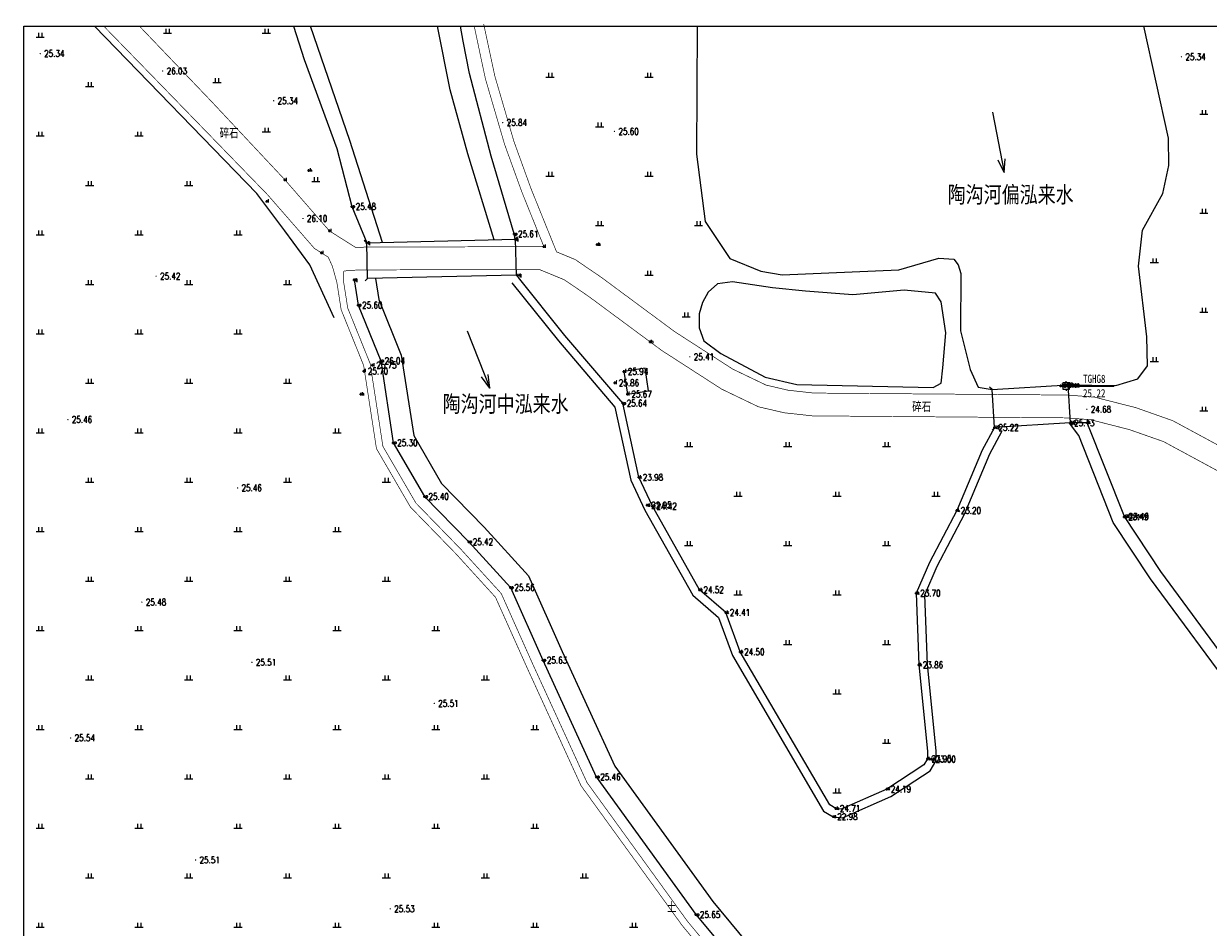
# Model space of a CAD drawing. Extents: x 475446 to 490894, y 3788879 to 3821323.
# Tile 5 of 75: x 475447 to 475626, y 3817744 to 3817881. Entities that reach past the tile are written whole.
import ezdxf
from ezdxf.enums import TextEntityAlignment as Align

# ---------------------------------------------------------------- set-up
doc = ezdxf.new("R2010")
doc.units = 0
doc.header["$LTSCALE"] = 0.5
doc.header["$PDMODE"] = 34
doc.header["$PDSIZE"] = 0.2
doc.linetypes.add('X3', pattern=[5, 4, -1])
doc.layers.get('0').update_dxf_attribs({"linetype": 'CONTINUOUS'})
doc.layers.add('ASSIST', color=7, linetype='CONTINUOUS', plot=False)
for name, color, linetype in [('DLSS', 4, 'CONTINUOUS'), ('DMTZ', 3, 'CONTINUOUS'), ('GCD', 1, 'CONTINUOUS'), ('JMD', 6, 'CONTINUOUS'), ('KZD', 1, 'CONTINUOUS'), ('SXSS', 5, 'CONTINUOUS'), ('ZBTZ', 3, 'CONTINUOUS'), ('zdh', 7, 'CONTINUOUS')]:
    doc.layers.add(name, color=color, linetype=linetype)
doc.styles.add('-仿宋_GB2312', font='simfang_0.ttf', dxfattribs={"width": 0.8})
doc.styles.add('HZ', font='rs.shx', dxfattribs={"width": 0.8, "bigfont": 'hztxt.shx'})
doc.styles.add('正等线体', font='simhei_0.ttf')
doc.linetypes.add('10421', pattern='A,2,[150,AAA.SHX,S=0.5,R=0,X=0,Y=0.5],1e-11', length=2)
doc.linetypes.add('10422', pattern='A,0.75,[150,AAA.SHX,S=0.5,R=0,X=0,Y=0.5],1.5,[177,AAA.SHX,S=1,R=0,X=0,Y=0.4],0.75', length=3)
doc.linetypes.add('833', pattern='A,2,[150,AAA.SHX,S=0.8,R=0,X=0,Y=0.8],2,[150,AAA.SHX,S=2,R=0,X=0,Y=2],1e-11', length=4)

# ---------------------------------------------------------------- blocks, each defined once
blk = doc.blocks.new('GC200')
at = {"linetype": 'Continuous', "const_width": 0.2, "flags": 128}
blk.add_lwpolyline([(-0.1, 0, 1), (0.1, 0, 1)], format="xyb", close=True, dxfattribs=at)
blk = doc.blocks.new('gc119')
for p, q in [((-1.25, 0), (1.25, 0)), ((-0.5, 1.3), (-0.5, 0)), ((0.5, 1.3), (0.5, 0))]:
    blk.add_line(p, q)
blk = doc.blocks.new('*U4')
at = {"linetype": 'Continuous'}
for points in [[(-0.15, 0), (-0.14, -0.06), (-0.14, 0.06)], [(-0.14, 0.06), (-0.11, -0.11), (-0.11, 0.11)], [(-0.11, -0.11), (-0.14, 0.06), (-0.14, -0.06)], [(-0.11, 0.11), (-0.06, -0.14), (-0.06, 0.14)], [(-0.06, -0.14), (-0.11, 0.11), (-0.11, -0.11)], [(-0.06, 0.14), (0, -0.15), (0, 0.15)], [(0, -0.15), (-0.06, 0.14), (-0.06, -0.14)], [(0, 0.15), (0.06, -0.14), (0.06, 0.14)], [(0.06, -0.14), (0, 0.15), (0, -0.15)], [(0.06, 0.14), (0.11, -0.11), (0.11, 0.11)], [(0.11, -0.11), (0.06, 0.14), (0.06, -0.14)], [(0.11, 0.11), (0.14, -0.06), (0.14, 0.06)], [(0.14, -0.06), (0.11, 0.11), (0.11, -0.11)], [(0.15, 0), (0.14, 0.06), (0.14, -0.06)]]:
    blk.add_solid(points, dxfattribs=at)
blk = doc.blocks.new('gc259')
at = {"linetype": 'Continuous', "flags": 128}
for points in [[(-1, 0), (-1.5, 0)], [(-1, -1), (1, -1), (1, 1), (-1, 1), (-1, -1)], [(0, 1), (0, 1.5)], [(1, 0), (1.5, 0)], [(0, -1), (0, -1.5)]]:
    blk.add_lwpolyline(points, dxfattribs=at)
at = {"linetype": 'Continuous'}
blk.add_circle((0, 0), 0.15, dxfattribs=at)
blk.add_point((0, 0), dxfattribs=at)
blk.add_blockref('*U4', (0, 0), dxfattribs=at)

msp = doc.modelspace()

# ---------------------------------------------------------------- linework, layer by layer
at = {"color": 3, "linetype": 'Continuous'}
for p, q in [((475593.71, 3817867.51), (475595.46, 3817858.32)), ((475595.46, 3817858.32), (475594.55, 3817860.21)), ((475595.46, 3817858.32), (475595.61, 3817860.41)), ((475514.01, 3817834.34), (475517.45, 3817825.64)), ((475517.45, 3817825.64), (475516.2, 3817827.33)), ((475517.45, 3817825.64), (475517.21, 3817827.73))]:
    msp.add_line(p, q, dxfattribs=at)
at = {"linetype": 'Continuous'}
msp.add_lwpolyline([(475446.79, 3817880.56), (475765.2, 3817880.56), (475765.2, 3817559.99), (475446.79, 3817559.99)], close=True, dxfattribs=at)
at = {"layer": 'ASSIST', "linetype": 'Continuous', "flags": 128}
for points in [[(475498.8, 3817847.68), (475521.33, 3817848.21), (475521.45, 3817842.78), (475498.93, 3817842.25)], [(475605.47, 3817820.35), (475593.99, 3817819.65), (475593.63, 3817825.43), (475605.11, 3817826.14)]]:
    msp.add_lwpolyline(points, close=True, dxfattribs=at)
at = {"layer": 'DLSS', "linetype": 'Continuous'}
for p, q in [((475498.8, 3817847.68), (475498.44, 3817848.03)), ((475521.33, 3817848.21), (475521.67, 3817848.57)), ((475521.45, 3817842.78), (475521.82, 3817842.43)), ((475498.93, 3817842.25), (475498.58, 3817841.89)), ((475605.11, 3817826.14), (475605.45, 3817826.51)), ((475593.63, 3817825.43), (475593.26, 3817825.77)), ((475593.99, 3817819.65), (475593.66, 3817819.27)), ((475605.47, 3817820.35), (475605.84, 3817820.02))]:
    msp.add_line(p, q, dxfattribs=at)
at = {"layer": 'DLSS', "linetype": 'Continuous', "const_width": 0.1, "flags": 128}
for points, elevation in [([(475458.91, 3817880.56), (475466.21, 3817873.06), (475483.78, 3817854.96), (475490.88, 3817846.82), (475492.97, 3817845.5)], 26.1), ([(475527.59, 3817846.31), (475523.71, 3817855.91), (475521.12, 3817863.07), (475518.23, 3817872.97), (475516.54, 3817880.86)], 25.84), ([(475495.3, 3817843.37), (475495.24, 3817842.89), (475495.29, 3817841.83), (475495.92, 3817837.79), (475499.33, 3817829.34), (475501.26, 3817816.8), (475506.26, 3817808.21), (475513.09, 3817801.19), (475519.2, 3817794.49), (475524.02, 3817783.69), (475532.2, 3817765.83), (475547.44, 3817744.77), (475560.56, 3817728.97), (475583.61, 3817704.99)], 26.09), ([(475495.3, 3817843.37), (475496.13, 3817843.51), (475498.86, 3817843.57), (475524.99, 3817843.63), (475528.77, 3817842.07), (475532.39, 3817839.6), (475543.54, 3817831.35), (475552.62, 3817825.49), (475558.2, 3817822.81), (475562.11, 3817821.9), (475566.4, 3817821.43), (475604.88, 3817821.13), (475608.57, 3817820.85), (475614.44, 3817819.35), (475619.63, 3817817.53), (475632.39, 3817810.63)], 26.1)]:
    msp.add_lwpolyline(points, dxfattribs=dict(at, elevation=elevation))
at = {"layer": 'DLSS', "linetype": 'X3', "const_width": 0.1, "flags": 128}
for points, elevation in [([(475464.32, 3817880.56), (475475.07, 3817869.32), (475486.39, 3817857.24), (475493.15, 3817849.48), (475497.1, 3817846.99), (475498.82, 3817847.03), (475525.67, 3817847.1)], 26.1), ([(475525.67, 3817847.1), (475522.33, 3817855.38), (475519.71, 3817862.61), (475516.79, 3817872.6), (475515.1, 3817880.56)], 25.84), ([(475527.59, 3817846.31), (475530.42, 3817845.14), (475534.39, 3817842.43), (475545.51, 3817834.2), (475554.31, 3817828.52), (475559.36, 3817826.1), (475562.7, 3817825.32), (475566.6, 3817824.89), (475605.02, 3817824.59), (475609.13, 3817824.28), (475615.45, 3817822.67), (475621.03, 3817820.7), (475634.17, 3817813.6), (475649.41, 3817803.45), (475664.16, 3817791.11), (475679.23, 3817776.23), (475688.21, 3817764.29), (475701.06, 3817740.87), (475716.02, 3817711.92), (475725.6, 3817697.95)], 26.1), ([(475492.97, 3817845.5), (475493.6, 3817844.11), (475494.28, 3817841.67), (475494.93, 3817837.52), (475498.34, 3817829.07), (475500.28, 3817816.46), (475505.44, 3817807.59), (475512.35, 3817800.49), (475518.33, 3817793.92), (475523.1, 3817783.27), (475531.31, 3817765.32), (475546.63, 3817744.15), (475559.8, 3817728.29), (475582.87, 3817704.28)], 26.09)]:
    msp.add_lwpolyline(points, dxfattribs=dict(at, elevation=elevation))
at = {"layer": 'DLSS', "linetype": 'Continuous'}
for points in [[(475498.8, 3817847.68), (475521.33, 3817848.21)], [(475521.45, 3817842.78), (475498.93, 3817842.25)], [(475593.63, 3817825.43), (475605.11, 3817826.14)], [(475605.47, 3817820.35), (475593.99, 3817819.65)]]:
    msp.add_lwpolyline(points, dxfattribs=at)
at = {"layer": 'DMTZ', "linetype": '10421', "flags": 128}
for points in [[(475493.85, 3817836.28), (475490.17, 3817844.36), (475486.38, 3817849.51), (475482.15, 3817855.17), (475457.5, 3817880.56)], [(475593.99, 3817819.65), (475592.14, 3817816.21), (475588.27, 3817807.06), (475584.15, 3817799.2), (475582.14, 3817794.54), (475582.53, 3817783.66), (475583.85, 3817770.58), (475583.82, 3817769.41), (475583.29, 3817768.49), (475577.67, 3817764.83), (475570.74, 3817761.77), (475569.95, 3817761.87), (475569.01, 3817762.42), (475555.44, 3817785.63), (475553.26, 3817791.6), (475549.27, 3817795.05), (475542.14, 3817807.72), (475540.07, 3817812.11), (475537.62, 3817823.34), (475528.85, 3817833.62), (475521.82, 3817842.43)], [(475671.52, 3817643.53), (475671.23, 3817643.97), (475670.71, 3817648.85), (475669.65, 3817662.05), (475669, 3817665.49), (475667.34, 3817667.26), (475661.65, 3817667.69), (475659.64, 3817668.22), (475657.74, 3817671.08), (475655.19, 3817683.87), (475653.77, 3817695.08), (475653.59, 3817708.47), (475655.19, 3817726.49), (475654.36, 3817732.82), (475652.53, 3817739.1), (475649.64, 3817744.98), (475645.21, 3817752.46), (475641.16, 3817763.77), (475636.64, 3817773.78), (475632.79, 3817779.44), (475619.24, 3817797.81), (475613.72, 3817806.16), (475608.07, 3817820.4), (475605.47, 3817820.35)]]:
    msp.add_lwpolyline(points, dxfattribs=at)
at = {"layer": 'DMTZ', "linetype": '10422', "flags": 128}
msp.add_lwpolyline([(475498.93, 3817842.25, 0, 0, 0), (475496.91, 3817842.08, 0.00000203, 0.00000203, 0)], format="xyseb", dxfattribs=at)
at = {"layer": 'JMD', "linetype": 'Continuous', "elevation": 25.94, "flags": 128}
msp.add_lwpolyline([(475537.81, 3817828.16), (475538.34, 3817824.73), (475541.55, 3817825.23), (475541.02, 3817828.66)], close=True, dxfattribs=at)
at = {"layer": 'KZD', "linetype": 'Continuous'}
msp.add_line((475606.12, 3817825.96, 25.22), (475612.12, 3817825.96, 25.22), dxfattribs=at)
at = {"layer": 'SXSS', "linetype": '833', "flags": 128}
for points in [[(475487.71, 3817880.56), (475489.31, 3817875.46), (475494.29, 3817861.98), (475496.53, 3817853.18), (475498.8, 3817847.68)], [(475548.91, 3817880.56), (475548.82, 3817861.1), (475550.11, 3817850.93), (475553.87, 3817845.29), (475558.57, 3817843.39), (475561.82, 3817842.8), (475579.51, 3817843.57), (475585.58, 3817845.36), (475587.81, 3817845.19), (475588.51, 3817844.35), (475588.89, 3817843), (475588.85, 3817834.34), (475590.32, 3817828.45), (475591.54, 3817825.77), (475593.63, 3817825.43)], [(475605.11, 3817826.14), (475612.41, 3817826.05), (475615.74, 3817827.06), (475617.19, 3817829.01), (475617.11, 3817833.43), (475615.81, 3817844.15), (475616.46, 3817849.58), (475619.5, 3817855.15), (475620.45, 3817859.42), (475620.37, 3817863.55), (475616.64, 3817880.56)]]:
    msp.add_lwpolyline(points, dxfattribs=at)
at = {"layer": 'SXSS', "linetype": 'Continuous', "flags": 128}
for points in [[(475501.2, 3817847.74), (475496.24, 3817863.22), (475490.26, 3817880.56)], [(475518.11, 3817848.13), (475514.12, 3817861.15), (475511.46, 3817870.9), (475509.54, 3817880.56)], [(475520.81, 3817841.62), (475527.86, 3817832.8), (475536.42, 3817822.75), (475538.84, 3817811.69), (475541, 3817807.12), (475548.26, 3817794.22), (475552.16, 3817790.84), (475554.27, 3817785.08), (475568.07, 3817761.47), (475569.53, 3817760.62), (475570.94, 3817760.45), (475578.29, 3817763.69), (475584.25, 3817767.57), (475585.11, 3817769.04), (475585.15, 3817770.63), (475583.82, 3817783.74), (475583.44, 3817794.29), (475585.32, 3817798.64), (475589.44, 3817806.51), (475593.31, 3817815.66), (475595.13, 3817819.04)], [(475631.23, 3817778.33), (475617.66, 3817796.71), (475612.01, 3817805.27), (475606.78, 3817818.46), (475605.39, 3817820.34)]]:
    msp.add_lwpolyline(points, dxfattribs=at)
at = {"layer": 'SXSS', "linetype": '833', "flags": 128}
for points, elevation in [([(475521.33, 3817848.21), (475521.15, 3817849.02), (475517.65, 3817860.81), (475514.39, 3817873.36), (475513.42, 3817878.28), (475513.02, 3817880.56)], 25.61), ([(475496.91, 3817842.08), (475497.51, 3817838.23), (475500.92, 3817829.78), (475502.83, 3817817.36), (475507.57, 3817809.21), (475514.28, 3817802.32), (475520.59, 3817795.4), (475525.52, 3817784.36), (475533.62, 3817766.66), (475548.73, 3817745.78), (475561.78, 3817730.06), (475584.95, 3817705.95), (475593.7, 3817693.72), (475596.92, 3817686.78), (475598.97, 3817676.83), (475598.89, 3817674.64), (475598.67, 3817673.69), (475598.09, 3817673.44), (475593.92, 3817673.81), (475584.75, 3817676.68), (475572.75, 3817679.42), (475561.27, 3817684.06), (475543.68, 3817688.34), (475532.98, 3817691.87), (475515.24, 3817700.49), (475488.56, 3817709.94), (475446.79, 3817716.21)], 26.09)]:
    msp.add_lwpolyline(points, dxfattribs=dict(at, elevation=elevation))
at = {"layer": 'SXSS', "linetype": 'Continuous', "elevation": 26.09, "flags": 128}
msp.add_lwpolyline([(475500.14, 3817842.28), (475500.64, 3817839.09), (475504.05, 3817830.64), (475505.93, 3817818.45), (475510.16, 3817811.17), (475516.63, 3817804.53), (475523.32, 3817797.19), (475528.45, 3817785.69), (475536.42, 3817768.3), (475551.28, 3817747.75), (475564.18, 3817732.21)], dxfattribs=at)
at = {"layer": 'SXSS', "linetype": '833', "flags": 128}
msp.add_lwpolyline([(475554.27, 3817841.77), (475552.02, 3817841.48), (475550.57, 3817840.19), (475549.7, 3817838.61), (475549.24, 3817836.9), (475549.2, 3817834.78), (475549.9, 3817832.79), (475552.52, 3817830.91), (475559.23, 3817827.29), (475564.01, 3817826.17), (475584.72, 3817825.75), (475585.89, 3817826.38), (475586.18, 3817828.7), (475586.64, 3817834.03), (475585.89, 3817838.72), (475585.06, 3817840.05), (475580.31, 3817840.5), (475572.54, 3817839.81), (475565.34, 3817840.35), (475560.35, 3817840.84)], close=True, dxfattribs=at)
at = {"layer": 'zdh', "linetype": 'Continuous'}
for p in [(475490.01, 3817858.67, 25.34), (475486.39, 3817857.24, 26.1), (475483.67, 3817853.97, 26.03), (475496.53, 3817853.18, 25.48), (475493.15, 3817849.48, 25.97), (475521.15, 3817849.02, 25.61), (475521.33, 3817848.21, 26.17), (475491.96, 3817846.14, 26.02), (475498.8, 3817847.68, 26.11), (475525.67, 3817847.1, 25.84), (475533.76, 3817847.41, 25.6), (475521.76, 3817842.78, 25.89), (475496.91, 3817842.08, 26.09), (475497.51, 3817838.23, 25.6), (475541.76, 3817832.66, 25.41), (475498.37, 3817828.23, 25.7), (475499.66, 3817829.12, 25.75), (475500.92, 3817829.78, 26.04), (475537.81, 3817828.16, 25.94), (475536.42, 3817826.44, 25.86), (475497.92, 3817824.7, 25.34), (475538.34, 3817824.73, 25.67), (475604.04, 3817825.97, 27.25), (475604.05, 3817825.96, 27.26), (475604.85, 3817825.96, 25.22), (475604.87, 3817825.96, 25.22), (475605.07, 3817826.13, 25.16), (475537.62, 3817823.34, 25.64), (475593.99, 3817819.65, 25.22), (475605.47, 3817820.35, 25.13), (475608.07, 3817820.4, 24.68), (475502.83, 3817817.36, 25.3), (475540.07, 3817812.11, 23.98), (475507.57, 3817809.21, 25.4), (475541.34, 3817807.9, 22.95), (475542.14, 3817807.72, 24.42), (475588.27, 3817807.06, 23.2), (475613.68, 3817806.13, 23.49), (475613.72, 3817806.16, 23.46), (475514.28, 3817802.32, 25.42), (475520.59, 3817795.4, 25.56), (475549.27, 3817795.05, 24.52), (475582.14, 3817794.54, 23.7), (475553.26, 3817791.6, 24.41), (475555.44, 3817785.63, 24.5), (475525.52, 3817784.36, 25.63), (475582.53, 3817783.66, 23.86), (475583.82, 3817769.41, 23.95), (475584.46, 3817769.35, 23), (475533.62, 3817766.66, 25.45), (475577.67, 3817764.83, 24.19), (475569.95, 3817761.87, 24.71), (475569.56, 3817760.64, 22.98), (475548.73, 3817745.78, 25.65)]:
    msp.add_point(p, dxfattribs=at)

# ---------------------------------------------------------------- block references
at = {"layer": 'GCD', "linetype": 'Continuous'}
ref = msp.add_blockref('GC200', (475449.29, 3817876.38, 25.34), dxfattribs=dict(at, xscale=0.5, yscale=0.5, zscale=0.5))
ref.add_attrib('height', '25.34', dxfattribs={"linetype": 'Continuous', "height": 1, "style": 'HZ', "width": 0.8}).set_placement((475449.89, 3817876.38, 25.34), align=Align.MIDDLE_LEFT)
ref = msp.add_blockref('GC200', (475622.35, 3817875.89, 25.34), dxfattribs=dict(at, xscale=0.5, yscale=0.5, zscale=0.5))
ref.add_attrib('height', '25.34', dxfattribs={"linetype": 'Continuous', "height": 1, "style": 'HZ', "width": 0.8}).set_placement((475622.95, 3817875.89, 25.34), align=Align.MIDDLE_LEFT)
ref = msp.add_blockref('GC200', (475467.87, 3817873.74, 26.03), dxfattribs=dict(at, xscale=0.5, yscale=0.5, zscale=0.5))
ref.add_attrib('height', '26.03', dxfattribs={"linetype": 'Continuous', "height": 1, "style": 'HZ', "width": 0.8}).set_placement((475468.47, 3817873.74, 26.03), align=Align.MIDDLE_LEFT)
ref = msp.add_blockref('GC200', (475484.69, 3817869.22, 25.34), dxfattribs=dict(at, xscale=0.5, yscale=0.5, zscale=0.5))
ref.add_attrib('height', '25.34', dxfattribs={"linetype": 'Continuous', "height": 1, "style": 'HZ', "width": 0.8}).set_placement((475485.29, 3817869.22, 25.34), align=Align.MIDDLE_LEFT)
ref = msp.add_blockref('GC200', (475519.43, 3817865.91, 25.84), dxfattribs=dict(at, xscale=0.5, yscale=0.5, zscale=0.5))
ref.add_attrib('height', '25.84', dxfattribs={"linetype": 'Continuous', "height": 1, "style": 'HZ', "width": 0.8}).set_placement((475520.03, 3817865.91, 25.84), align=Align.MIDDLE_LEFT)
ref = msp.add_blockref('GC200', (475536.37, 3817864.58, 25.6), dxfattribs=dict(at, xscale=0.5, yscale=0.5, zscale=0.5))
ref.add_attrib('height', '25.60', dxfattribs={"linetype": 'Continuous', "height": 1, "style": 'HZ', "width": 0.8}).set_placement((475536.97, 3817864.58, 25.6), align=Align.MIDDLE_LEFT)
ref = msp.add_blockref('GC200', (475496.53, 3817853.18, 25.48), dxfattribs=dict(at, xscale=0.5, yscale=0.5, zscale=0.5))
ref.add_attrib('height', '25.48', dxfattribs={"linetype": 'Continuous', "height": 1, "style": 'HZ', "width": 0.8}).set_placement((475497.13, 3817853.18, 25.48), align=Align.MIDDLE_LEFT)
ref = msp.add_blockref('GC200', (475489.14, 3817851.37, 26.1), dxfattribs=dict(at, xscale=0.5, yscale=0.5, zscale=0.5))
ref.add_attrib('height', '26.10', dxfattribs={"linetype": 'Continuous', "height": 1, "style": 'HZ', "width": 0.8}).set_placement((475489.74, 3817851.37, 26.1), align=Align.MIDDLE_LEFT)
ref = msp.add_blockref('GC200', (475521.15, 3817849.02, 25.61), dxfattribs=dict(at, xscale=0.5, yscale=0.5, zscale=0.5))
ref.add_attrib('height', '25.61', dxfattribs={"linetype": 'Continuous', "height": 1, "style": 'HZ', "width": 0.8}).set_placement((475521.75, 3817849.02, 25.61), align=Align.MIDDLE_LEFT)
ref = msp.add_blockref('GC200', (475466.87, 3817842.62, 25.42), dxfattribs=dict(at, xscale=0.5, yscale=0.5, zscale=0.5))
ref.add_attrib('height', '25.42', dxfattribs={"linetype": 'Continuous', "height": 1, "style": 'HZ', "width": 0.8}).set_placement((475467.47, 3817842.62, 25.42), align=Align.MIDDLE_LEFT)
ref = msp.add_blockref('GC200', (475497.51, 3817838.23, 25.6), dxfattribs=dict(at, xscale=0.5, yscale=0.5, zscale=0.5))
ref.add_attrib('height', '25.60', dxfattribs={"linetype": 'Continuous', "height": 1, "style": 'HZ', "width": 0.8}).set_placement((475498.11, 3817838.23, 25.6), align=Align.MIDDLE_LEFT)
ref = msp.add_blockref('GC200', (475500.92, 3817829.78, 26.04), dxfattribs=dict(at, xscale=0.5, yscale=0.5, zscale=0.5))
ref.add_attrib('height', '26.04', dxfattribs={"linetype": 'Continuous', "height": 1, "style": 'HZ', "width": 0.8}).set_placement((475501.52, 3817829.78, 26.04), align=Align.MIDDLE_LEFT)
ref = msp.add_blockref('GC200', (475547.8, 3817830.39, 25.41), dxfattribs=dict(at, xscale=0.5, yscale=0.5, zscale=0.5))
ref.add_attrib('height', '25.41', dxfattribs={"linetype": 'Continuous', "height": 1, "style": 'HZ', "width": 0.8}).set_placement((475548.4, 3817830.39, 25.41), align=Align.MIDDLE_LEFT)
ref = msp.add_blockref('GC200', (475498.37, 3817828.23, 25.7), dxfattribs=dict(at, xscale=0.5, yscale=0.5, zscale=0.5))
ref.add_attrib('height', '25.70', dxfattribs={"linetype": 'Continuous', "height": 1, "style": 'HZ', "width": 0.8}).set_placement((475498.97, 3817828.23, 25.7), align=Align.MIDDLE_LEFT)
ref = msp.add_blockref('GC200', (475499.66, 3817829.12, 25.75), dxfattribs=dict(at, xscale=0.5, yscale=0.5, zscale=0.5))
ref.add_attrib('height', '25.75', dxfattribs={"linetype": 'Continuous', "height": 1, "style": 'HZ', "width": 0.8}).set_placement((475500.26, 3817829.12, 25.75), align=Align.MIDDLE_LEFT)
ref = msp.add_blockref('GC200', (475537.81, 3817828.16, 25.94), dxfattribs=dict(at, xscale=0.5, yscale=0.5, zscale=0.5))
ref.add_attrib('height', '25.94', dxfattribs={"linetype": 'Continuous', "height": 1, "style": 'HZ', "width": 0.8}).set_placement((475538.41, 3817828.16, 25.94), align=Align.MIDDLE_LEFT)
ref = msp.add_blockref('GC200', (475536.42, 3817826.44, 25.86), dxfattribs=dict(at, xscale=0.5, yscale=0.5, zscale=0.5))
ref.add_attrib('height', '25.86', dxfattribs={"linetype": 'Continuous', "height": 1, "style": 'HZ', "width": 0.8}).set_placement((475537.02, 3817826.44, 25.86), align=Align.MIDDLE_LEFT)
ref = msp.add_blockref('GC200', (475538.34, 3817824.73, 25.67), dxfattribs=dict(at, xscale=0.5, yscale=0.5, zscale=0.5))
ref.add_attrib('height', '25.67', dxfattribs={"linetype": 'Continuous', "height": 1, "style": 'HZ', "width": 0.8}).set_placement((475538.94, 3817824.73, 25.67), align=Align.MIDDLE_LEFT)
ref = msp.add_blockref('GC200', (475537.62, 3817823.34, 25.64), dxfattribs=dict(at, xscale=0.5, yscale=0.5, zscale=0.5))
ref.add_attrib('height', '25.64', dxfattribs={"linetype": 'Continuous', "height": 1, "style": 'HZ', "width": 0.8}).set_placement((475538.22, 3817823.34, 25.64), align=Align.MIDDLE_LEFT)
ref = msp.add_blockref('GC200', (475608, 3817822.42, 24.68), dxfattribs=dict(at, xscale=0.5, yscale=0.5, zscale=0.5))
ref.add_attrib('height', '24.68', dxfattribs={"linetype": 'Continuous', "height": 1, "style": 'HZ', "width": 0.8}).set_placement((475608.6, 3817822.42, 24.68), align=Align.MIDDLE_LEFT)
ref = msp.add_blockref('GC200', (475453.49, 3817820.87, 25.46), dxfattribs=dict(at, xscale=0.5, yscale=0.5, zscale=0.5))
ref.add_attrib('height', '25.46', dxfattribs={"linetype": 'Continuous', "height": 1, "style": 'HZ', "width": 0.8}).set_placement((475454.09, 3817820.87, 25.46), align=Align.MIDDLE_LEFT)
ref = msp.add_blockref('GC200', (475593.99, 3817819.65, 25.22), dxfattribs=dict(at, xscale=0.5, yscale=0.5, zscale=0.5))
ref.add_attrib('height', '25.22', dxfattribs={"linetype": 'Continuous', "height": 1, "style": 'HZ', "width": 0.8}).set_placement((475594.59, 3817819.65, 25.22), align=Align.MIDDLE_LEFT)
ref = msp.add_blockref('GC200', (475605.47, 3817820.35, 25.13), dxfattribs=dict(at, xscale=0.5, yscale=0.5, zscale=0.5))
ref.add_attrib('height', '25.13', dxfattribs={"linetype": 'Continuous', "height": 1, "style": 'HZ', "width": 0.8}).set_placement((475606.07, 3817820.35, 25.13), align=Align.MIDDLE_LEFT)
ref = msp.add_blockref('GC200', (475502.83, 3817817.36, 25.3), dxfattribs=dict(at, xscale=0.5, yscale=0.5, zscale=0.5))
ref.add_attrib('height', '25.30', dxfattribs={"linetype": 'Continuous', "height": 1, "style": 'HZ', "width": 0.8}).set_placement((475503.43, 3817817.36, 25.3), align=Align.MIDDLE_LEFT)
ref = msp.add_blockref('GC200', (475540.07, 3817812.11, 23.98), dxfattribs=dict(at, xscale=0.5, yscale=0.5, zscale=0.5))
ref.add_attrib('height', '23.98', dxfattribs={"linetype": 'Continuous', "height": 1, "style": 'HZ', "width": 0.8}).set_placement((475540.67, 3817812.11, 23.98), align=Align.MIDDLE_LEFT)
ref = msp.add_blockref('GC200', (475479.22, 3817810.5, 25.46), dxfattribs=dict(at, xscale=0.5, yscale=0.5, zscale=0.5))
ref.add_attrib('height', '25.46', dxfattribs={"linetype": 'Continuous', "height": 1, "style": 'HZ', "width": 0.8}).set_placement((475479.82, 3817810.5, 25.46), align=Align.MIDDLE_LEFT)
ref = msp.add_blockref('GC200', (475507.57, 3817809.21, 25.4), dxfattribs=dict(at, xscale=0.5, yscale=0.5, zscale=0.5))
ref.add_attrib('height', '25.40', dxfattribs={"linetype": 'Continuous', "height": 1, "style": 'HZ', "width": 0.8}).set_placement((475508.17, 3817809.21, 25.4), align=Align.MIDDLE_LEFT)
ref = msp.add_blockref('GC200', (475541.34, 3817807.9, 22.95), dxfattribs=dict(at, xscale=0.5, yscale=0.5, zscale=0.5))
ref.add_attrib('height', '22.95', dxfattribs={"linetype": 'Continuous', "height": 1, "style": 'HZ', "width": 0.8}).set_placement((475541.94, 3817807.9, 22.95), align=Align.MIDDLE_LEFT)
ref = msp.add_blockref('GC200', (475542.14, 3817807.72, 24.42), dxfattribs=dict(at, xscale=0.5, yscale=0.5, zscale=0.5))
ref.add_attrib('height', '24.42', dxfattribs={"linetype": 'Continuous', "height": 1, "style": 'HZ', "width": 0.8}).set_placement((475542.74, 3817807.72, 24.42), align=Align.MIDDLE_LEFT)
ref = msp.add_blockref('GC200', (475588.27, 3817807.06, 23.2), dxfattribs=dict(at, xscale=0.5, yscale=0.5, zscale=0.5))
ref.add_attrib('height', '23.20', dxfattribs={"linetype": 'Continuous', "height": 1, "style": 'HZ', "width": 0.8}).set_placement((475588.87, 3817807.06, 23.2), align=Align.MIDDLE_LEFT)
ref = msp.add_blockref('GC200', (475613.68, 3817806.13, 23.49), dxfattribs=dict(at, xscale=0.5, yscale=0.5, zscale=0.5))
ref.add_attrib('height', '23.49', dxfattribs={"linetype": 'Continuous', "height": 1, "style": 'HZ', "width": 0.8}).set_placement((475614.28, 3817806.13, 23.49), align=Align.MIDDLE_LEFT)
ref = msp.add_blockref('GC200', (475613.72, 3817806.16, 23.46), dxfattribs=dict(at, xscale=0.5, yscale=0.5, zscale=0.5))
ref.add_attrib('height', '23.46', dxfattribs={"linetype": 'Continuous', "height": 1, "style": 'HZ', "width": 0.8}).set_placement((475614.32, 3817806.16, 23.46), align=Align.MIDDLE_LEFT)
ref = msp.add_blockref('GC200', (475514.28, 3817802.32, 25.42), dxfattribs=dict(at, xscale=0.5, yscale=0.5, zscale=0.5))
ref.add_attrib('height', '25.42', dxfattribs={"linetype": 'Continuous', "height": 1, "style": 'HZ', "width": 0.8}).set_placement((475514.88, 3817802.32, 25.42), align=Align.MIDDLE_LEFT)
ref = msp.add_blockref('GC200', (475520.59, 3817795.4, 25.56), dxfattribs=dict(at, xscale=0.5, yscale=0.5, zscale=0.5))
ref.add_attrib('height', '25.56', dxfattribs={"linetype": 'Continuous', "height": 1, "style": 'HZ', "width": 0.8}).set_placement((475521.19, 3817795.4, 25.56), align=Align.MIDDLE_LEFT)
ref = msp.add_blockref('GC200', (475549.27, 3817795.05, 24.52), dxfattribs=dict(at, xscale=0.5, yscale=0.5, zscale=0.5))
ref.add_attrib('height', '24.52', dxfattribs={"linetype": 'Continuous', "height": 1, "style": 'HZ', "width": 0.8}).set_placement((475549.87, 3817795.05, 24.52), align=Align.MIDDLE_LEFT)
ref = msp.add_blockref('GC200', (475582.14, 3817794.54, 23.7), dxfattribs=dict(at, xscale=0.5, yscale=0.5, zscale=0.5))
ref.add_attrib('height', '23.70', dxfattribs={"linetype": 'Continuous', "height": 1, "style": 'HZ', "width": 0.8}).set_placement((475582.74, 3817794.54, 23.7), align=Align.MIDDLE_LEFT)
ref = msp.add_blockref('GC200', (475464.71, 3817793.18, 25.48), dxfattribs=dict(at, xscale=0.5, yscale=0.5, zscale=0.5))
ref.add_attrib('height', '25.48', dxfattribs={"linetype": 'Continuous', "height": 1, "style": 'HZ', "width": 0.8}).set_placement((475465.31, 3817793.18, 25.48), align=Align.MIDDLE_LEFT)
ref = msp.add_blockref('GC200', (475553.26, 3817791.6, 24.41), dxfattribs=dict(at, xscale=0.5, yscale=0.5, zscale=0.5))
ref.add_attrib('height', '24.41', dxfattribs={"linetype": 'Continuous', "height": 1, "style": 'HZ', "width": 0.8}).set_placement((475553.86, 3817791.6, 24.41), align=Align.MIDDLE_LEFT)
ref = msp.add_blockref('GC200', (475555.44, 3817785.63, 24.5), dxfattribs=dict(at, xscale=0.5, yscale=0.5, zscale=0.5))
ref.add_attrib('height', '24.50', dxfattribs={"linetype": 'Continuous', "height": 1, "style": 'HZ', "width": 0.8}).set_placement((475556.04, 3817785.63, 24.5), align=Align.MIDDLE_LEFT)
ref = msp.add_blockref('GC200', (475481.39, 3817784.05, 25.51), dxfattribs=dict(at, xscale=0.5, yscale=0.5, zscale=0.5))
ref.add_attrib('height', '25.51', dxfattribs={"linetype": 'Continuous', "height": 1, "style": 'HZ', "width": 0.8}).set_placement((475481.99, 3817784.05, 25.51), align=Align.MIDDLE_LEFT)
ref = msp.add_blockref('GC200', (475525.52, 3817784.36, 25.63), dxfattribs=dict(at, xscale=0.5, yscale=0.5, zscale=0.5))
ref.add_attrib('height', '25.63', dxfattribs={"linetype": 'Continuous', "height": 1, "style": 'HZ', "width": 0.8}).set_placement((475526.12, 3817784.36, 25.63), align=Align.MIDDLE_LEFT)
ref = msp.add_blockref('GC200', (475582.53, 3817783.66, 23.86), dxfattribs=dict(at, xscale=0.5, yscale=0.5, zscale=0.5))
ref.add_attrib('height', '23.86', dxfattribs={"linetype": 'Continuous', "height": 1, "style": 'HZ', "width": 0.8}).set_placement((475583.13, 3817783.66, 23.86), align=Align.MIDDLE_LEFT)
ref = msp.add_blockref('GC200', (475509.05, 3817777.82, 25.51), dxfattribs=dict(at, xscale=0.5, yscale=0.5, zscale=0.5))
ref.add_attrib('height', '25.51', dxfattribs={"linetype": 'Continuous', "height": 1, "style": 'HZ', "width": 0.8}).set_placement((475509.65, 3817777.82, 25.51), align=Align.MIDDLE_LEFT)
ref = msp.add_blockref('GC200', (475453.91, 3817772.58, 25.54), dxfattribs=dict(at, xscale=0.5, yscale=0.5, zscale=0.5))
ref.add_attrib('height', '25.54', dxfattribs={"linetype": 'Continuous', "height": 1, "style": 'HZ', "width": 0.8}).set_placement((475454.51, 3817772.58, 25.54), align=Align.MIDDLE_LEFT)
ref = msp.add_blockref('GC200', (475583.82, 3817769.41, 23.95), dxfattribs=dict(at, xscale=0.5, yscale=0.5, zscale=0.5))
ref.add_attrib('height', '23.95', dxfattribs={"linetype": 'Continuous', "height": 1, "style": 'HZ', "width": 0.8}).set_placement((475584.42, 3817769.41, 23.95), align=Align.MIDDLE_LEFT)
ref = msp.add_blockref('GC200', (475584.46, 3817769.35, 23), dxfattribs=dict(at, xscale=0.5, yscale=0.5, zscale=0.5))
ref.add_attrib('height', '23.00', dxfattribs={"linetype": 'Continuous', "height": 1, "style": 'HZ', "width": 0.8}).set_placement((475585.06, 3817769.35, 23), align=Align.MIDDLE_LEFT)
ref = msp.add_blockref('GC200', (475533.62, 3817766.66, 25.45), dxfattribs=dict(at, xscale=0.5, yscale=0.5, zscale=0.5))
ref.add_attrib('height', '25.46', dxfattribs={"linetype": 'Continuous', "height": 1, "style": 'HZ', "width": 0.8}).set_placement((475534.22, 3817766.66, 25.45), align=Align.MIDDLE_LEFT)
ref = msp.add_blockref('GC200', (475577.67, 3817764.83, 24.19), dxfattribs=dict(at, xscale=0.5, yscale=0.5, zscale=0.5))
ref.add_attrib('height', '24.19', dxfattribs={"linetype": 'Continuous', "height": 1, "style": 'HZ', "width": 0.8}).set_placement((475578.27, 3817764.83, 24.19), align=Align.MIDDLE_LEFT)
ref = msp.add_blockref('GC200', (475569.95, 3817761.87, 24.71), dxfattribs=dict(at, xscale=0.5, yscale=0.5, zscale=0.5))
ref.add_attrib('height', '24.71', dxfattribs={"linetype": 'Continuous', "height": 1, "style": 'HZ', "width": 0.8}).set_placement((475570.55, 3817761.87, 24.71), align=Align.MIDDLE_LEFT)
ref = msp.add_blockref('GC200', (475569.56, 3817760.64, 22.98), dxfattribs=dict(at, xscale=0.5, yscale=0.5, zscale=0.5))
ref.add_attrib('height', '22.98', dxfattribs={"linetype": 'Continuous', "height": 1, "style": 'HZ', "width": 0.8}).set_placement((475570.16, 3817760.64, 22.98), align=Align.MIDDLE_LEFT)
ref = msp.add_blockref('GC200', (475472.85, 3817754.07, 25.51), dxfattribs=dict(at, xscale=0.5, yscale=0.5, zscale=0.5))
ref.add_attrib('height', '25.51', dxfattribs={"linetype": 'Continuous', "height": 1, "style": 'HZ', "width": 0.8}).set_placement((475473.45, 3817754.07, 25.51), align=Align.MIDDLE_LEFT)
ref = msp.add_blockref('GC200', (475502.38, 3817746.66, 25.53), dxfattribs=dict(at, xscale=0.5, yscale=0.5, zscale=0.5))
ref.add_attrib('height', '25.53', dxfattribs={"linetype": 'Continuous', "height": 1, "style": 'HZ', "width": 0.8}).set_placement((475502.98, 3817746.66, 25.53), align=Align.MIDDLE_LEFT)
ref = msp.add_blockref('GC200', (475548.73, 3817745.78, 25.65), dxfattribs=dict(at, xscale=0.5, yscale=0.5, zscale=0.5))
ref.add_attrib('height', '25.65', dxfattribs={"linetype": 'Continuous', "height": 1, "style": 'HZ', "width": 0.8}).set_placement((475549.33, 3817745.78, 25.65), align=Align.MIDDLE_LEFT)
at = {"layer": 'KZD', "linetype": 'Continuous', "xscale": 0.5, "yscale": 0.5}
msp.add_blockref('gc259', (475604.87, 3817825.96, 25.22), dxfattribs=at)
at = {"layer": 'ZBTZ', "linetype": 'Continuous', "xscale": 0.5, "yscale": 0.5}
for p in [(475449.29, 3817878.88), (475468.59, 3817879.49), (475483.59, 3817879.49), (475526.61, 3817872.79), (475541.61, 3817872.79), (475456.79, 3817871.38), (475476.09, 3817871.99), (475625.74, 3817867.17), (475449.29, 3817863.88), (475464.29, 3817863.88), (475483.59, 3817864.49), (475534.11, 3817865.29), (475456.79, 3817856.38), (475471.79, 3817856.38), (475491.09, 3817856.99), (475526.61, 3817857.79), (475541.61, 3817857.79), (475625.74, 3817852.17), (475534.11, 3817850.29), (475549.11, 3817850.29), (475449.29, 3817848.88), (475464.29, 3817848.88), (475479.29, 3817848.88), (475618.24, 3817844.67), (475541.61, 3817842.79), (475456.79, 3817841.38), (475471.79, 3817841.38), (475486.79, 3817841.38), (475625.74, 3817837.17), (475547.25, 3817836.47), (475449.29, 3817833.88), (475464.29, 3817833.88), (475479.29, 3817833.88), (475618.24, 3817829.67), (475456.79, 3817826.38), (475471.79, 3817826.38), (475486.79, 3817826.38), (475625.74, 3817822.17), (475449.29, 3817818.88), (475464.29, 3817818.88), (475479.29, 3817818.88), (475494.29, 3817818.88), (475547.62, 3817816.77), (475562.62, 3817816.77), (475577.62, 3817816.77), (475456.79, 3817811.38), (475471.79, 3817811.38), (475486.79, 3817811.38), (475501.79, 3817811.38), (475555.12, 3817809.27), (475570.12, 3817809.27), (475585.12, 3817809.27), (475449.29, 3817803.88), (475464.29, 3817803.88), (475479.29, 3817803.88), (475494.29, 3817803.88), (475547.62, 3817801.77), (475562.62, 3817801.77), (475577.62, 3817801.77), (475456.79, 3817796.38), (475471.79, 3817796.38), (475486.79, 3817796.38), (475501.79, 3817796.38), (475555.12, 3817794.27), (475570.12, 3817794.27), (475449.29, 3817788.88), (475464.29, 3817788.88), (475479.29, 3817788.88), (475494.29, 3817788.88), (475509.29, 3817788.88), (475562.62, 3817786.77), (475577.62, 3817786.77), (475456.79, 3817781.38), (475471.79, 3817781.38), (475486.79, 3817781.38), (475501.79, 3817781.38), (475516.79, 3817781.38), (475570.12, 3817779.27), (475449.29, 3817773.88), (475464.29, 3817773.88), (475479.29, 3817773.88), (475494.29, 3817773.88), (475509.29, 3817773.88), (475524.29, 3817773.88), (475577.62, 3817771.77), (475456.79, 3817766.38), (475471.79, 3817766.38), (475486.79, 3817766.38), (475501.79, 3817766.38), (475516.79, 3817766.38), (475570.12, 3817764.27), (475449.29, 3817758.88), (475464.29, 3817758.88), (475479.29, 3817758.88), (475494.29, 3817758.88), (475509.29, 3817758.88), (475524.29, 3817758.88), (475456.79, 3817751.38), (475471.79, 3817751.38), (475486.79, 3817751.38), (475501.79, 3817751.38), (475516.79, 3817751.38), (475531.79, 3817751.38), (475449.29, 3817743.88), (475464.29, 3817743.88), (475479.29, 3817743.88), (475494.29, 3817743.88), (475509.29, 3817743.88), (475524.29, 3817743.88), (475539.29, 3817743.88)]:
    msp.add_blockref('gc119', p, dxfattribs=at)

# ---------------------------------------------------------------- texts
at = {"color": 3, "linetype": 'Continuous', "char_height": 2.5, "width": 59.9569, "attachment_point": 1, "style": '-仿宋_GB2312'}
for s, insert in [('陶沟河偏泓来水', (475586.9, 3817856.25, 25.86)), ('陶沟河中泓来水', (475510.32, 3817824.5, 25.86))]:
    msp.add_mtext(s, dxfattribs=dict(at, insert=insert))
at = {"layer": 'DLSS', "linetype": 'Continuous', "style": 'HZ', "width": 0.8}
for s, p in [('碎石', (475477.94, 3817864.38)), ('碎石', (475582.95, 3817822.87)), ('土', (475545.06, 3817746.98))]:
    msp.add_text(s, height=1.5, dxfattribs=at).set_placement(p, align=Align.MIDDLE)
at = {"layer": 'KZD', "linetype": 'Continuous', "style": '正等线体', "width": 0.8}
for s, p in [('TGHG8', (475609.12, 3817827.06, 25.22)), ('25.22', (475609.12, 3817824.86, 25.22))]:
    msp.add_text(s, height=1.25, dxfattribs=at).set_placement(p, align=Align.MIDDLE)
at = {"layer": 'zdh', "linetype": 'Continuous', "style": 'HZ', "width": 0.8}
for s, p in [('h', (475490.13, 3817858.48, 25.34)), ('l', (475486.51, 3817857.05, 26.1)), ('l', (475483.8, 3817853.78, 26.03)), ('p', (475496.65, 3817852.99, 25.48)), ('l', (475493.28, 3817849.29, 25.97)), ('p', (475521.27, 3817848.83, 25.61)), ('q', (475521.45, 3817848.02, 26.17)), ('l', (475492.08, 3817845.95, 26.02)), ('q', (475498.93, 3817847.5, 26.11)), ('l', (475525.8, 3817846.91, 25.84)), ('h', (475533.89, 3817847.22, 25.6)), ('q', (475521.89, 3817842.59, 25.89)), ('q', (475497.03, 3817841.89, 26.09)), ('p', (475497.63, 3817838.04, 25.6)), ('h', (475541.88, 3817832.48, 25.41)), ('l', (475498.49, 3817828.05, 25.7)), ('l', (475499.79, 3817828.93, 25.75)), ('p', (475501.04, 3817829.59, 26.04)), ('f', (475537.93, 3817827.97, 25.94)), ('f', (475536.55, 3817826.25, 25.86)), ('k2', (475605.19, 3817825.95, 25.16)), ('h', (475498.05, 3817824.52, 25.34)), ('f', (475538.46, 3817824.54, 25.67)), ('TGHG8', (475604.17, 3817825.78, 27.25)), ('TGHG8', (475604.17, 3817825.77, 27.26)), ('TGHG8', (475604.98, 3817825.77, 25.22)), ('TGHG8', (475604.99, 3817825.78, 25.22)), ('p', (475537.74, 3817823.15, 25.64)), ('k2', (475594.11, 3817819.46, 25.22)), ('k2', (475605.59, 3817820.16, 25.13)), ('k', (475608.2, 3817820.22, 24.68)), ('p', (475502.96, 3817817.17, 25.3)), ('k', (475540.19, 3817811.92, 23.98)), ('p', (475507.7, 3817809.02, 25.4)), ('s', (475541.47, 3817807.71, 22.95)), ('k', (475542.27, 3817807.53, 24.42)), ('k', (475588.39, 3817806.87, 23.2)), ('fk', (475613.84, 3817805.97, 23.46)), ('k123456', (475613.81, 3817805.94, 23.49)), ('p', (475514.41, 3817802.13, 25.42)), ('p', (475520.71, 3817795.21, 25.56)), ('k', (475549.4, 3817794.86, 24.52)), ('k', (475582.27, 3817794.35, 23.7)), ('k', (475553.38, 3817791.41, 24.41)), ('k', (475555.57, 3817785.45, 24.5)), ('p', (475525.64, 3817784.18, 25.63)), ('k', (475582.66, 3817783.47, 23.86)), ('k', (475583.95, 3817769.22, 23.95)), ('s', (475584.59, 3817769.16, 23)), ('p', (475533.75, 3817766.48, 25.45)), ('k', (475577.8, 3817764.64, 24.19)), ('k', (475570.08, 3817761.68, 24.71)), ('s', (475569.68, 3817760.45, 22.98)), ('p', (475548.86, 3817745.59, 25.65))]:
    msp.add_text(s, height=0.5, dxfattribs=at).set_placement(p)

doc.saveas('drawing.dxf')
